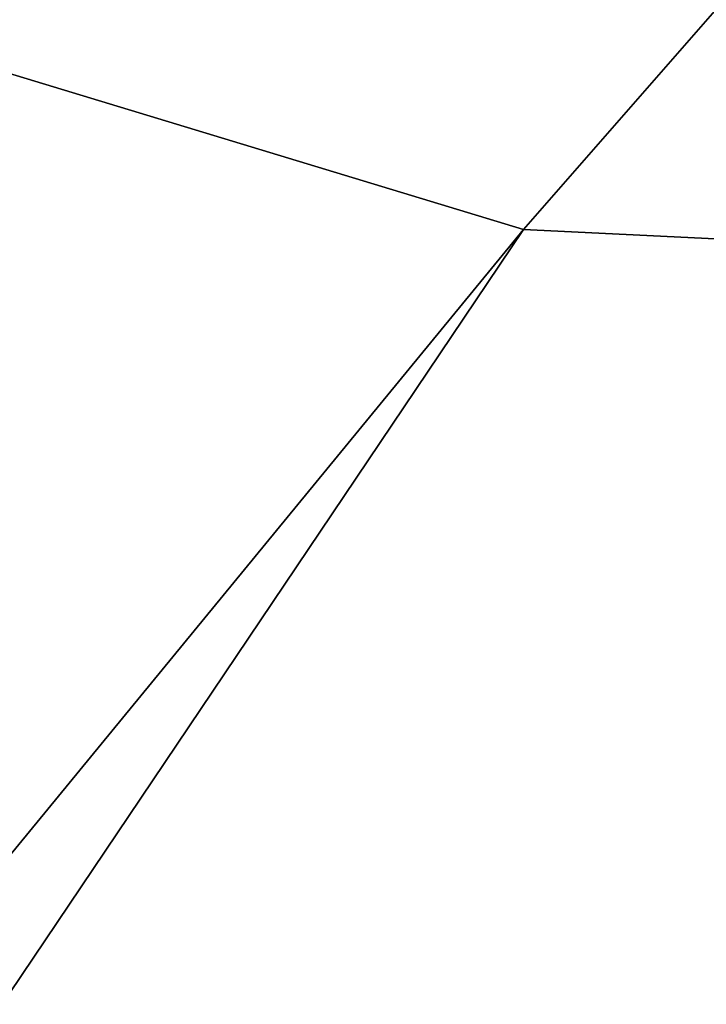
# Model space of a CAD drawing. Header units: millimetres. Extents: x -968 to -566, y -50 to 353.
# Tile 218 of 256: x -835.3199 to -835.31426, y 72.14526 to 72.15335. Entities that reach past the tile are written whole.
import ezdxf

# ---------------------------------------------------------------- set-up
doc = ezdxf.new("R2010")
doc.units = ezdxf.units.MM
doc.header["$LTSCALE"] = 25.4
doc.layers.get('0').update_dxf_attribs({"true_color": 0xff5454})

# ---------------------------------------------------------------- blocks, each defined once
blk = doc.blocks.new('WAVE-S-8860-8858-8861.STL')
at = {"color": 0}
mesh = blk.add_polyface(dxfattribs=at)
corners = [(140.1854858, 130.6278381, 12.6973534), (133.9774628, 124.2088165, 28.3341465), (139.7165985, 130.7700195, 12.5857134), (137.315918, 127.3472443, 20.5715733), (134.4463501, 124.0666504, 28.4457874)]
mesh.append_faces([[corners[k] for k in face] for face in [(0, 1, 2), (1, 3, 4)]], dxfattribs={"vtx0": -1, "color": 0})
mesh.append_faces([[corners[k] for k in face] for face in [(1, 0, 3)]], dxfattribs={"vtx0": -1, "vtx2": -1, "color": 0})
mesh = blk.add_polyface(dxfattribs=at)
corners = [(134.7033691, 124.0540924, 28.5342178), (134.4463501, 124.0666504, 28.4457874), (137.315918, 127.3472443, 20.5715733)]
mesh.append_faces([[corners[k] for k in face] for face in [(0, 1, 2)]], dxfattribs={"color": 0})
mesh = blk.add_polyface(dxfattribs=at)
corners = [(130.9162292, 119.7641296, 38.1909065), (133.9774628, 124.2088165, 28.3341465), (134.4463501, 124.0666504, 28.4457874)]
mesh.append_faces([[corners[k] for k in face] for face in [(0, 1, 2)]], dxfattribs={"color": 0})
mesh = blk.add_polyface(dxfattribs=at)
corners = [(131.5012817, 119.6898575, 38.3250847), (130.9162292, 119.7641296, 38.1909065), (134.4463501, 124.0666504, 28.4457874)]
mesh.append_faces([[corners[k] for k in face] for face in [(0, 1, 2)]], dxfattribs={"color": 0})
mesh = blk.add_polyface(dxfattribs=at)
corners = [(131.5012817, 119.6898575, 38.3250847), (134.4463501, 124.0666504, 28.4457874), (134.7033691, 124.0540924, 28.5342178)]
mesh.append_faces([[corners[k] for k in face] for face in [(0, 1, 2)]], dxfattribs={"color": 0})
blk = doc.blocks.new('Grupuj#4')
at = {"color": 250, "true_color": 0x262626}
blk.add_blockref('WAVE-S-8860-8858-8861.STL', (-2.1030247, -2.0160079, -11.7919884), dxfattribs=at)

msp = doc.modelspace()

# ---------------------------------------------------------------- block references
at = {"color": 0}
msp.add_blockref('Grupuj#4', (-967.6590898, -49.8990132, 117.6919884), dxfattribs=at)

doc.saveas('drawing.dxf')
